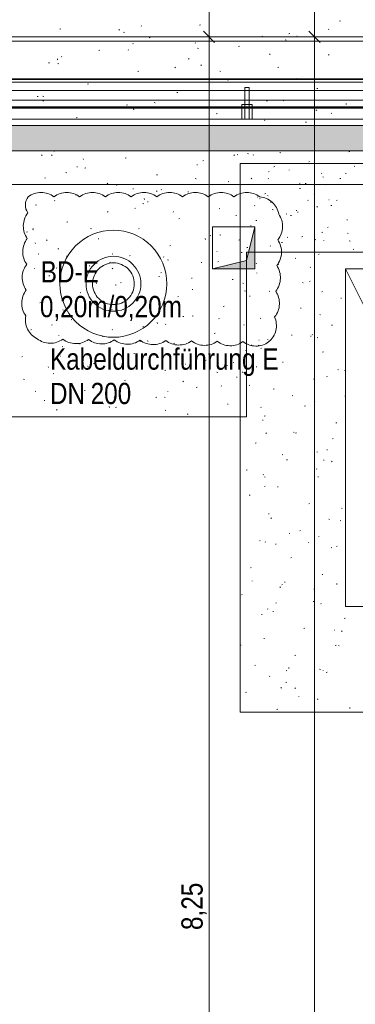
# Model space of a CAD drawing. Extents: x -740 to 300, y 62 to 1112.
# Tile 132 of 187: x -83 to -51, y 683 to 777. Entities that reach past the tile are written whole.
import ezdxf
from ezdxf.lldxf.tags import DXFTag

# ---------------------------------------------------------------- set-up
doc = ezdxf.new("R2010")
doc.units = 0
doc.layers.get('0').update_dxf_attribs({"lineweight": 13})
for name, color, linetype, lineweight, true_color in [('30 -35 Decken- 1 Konstruktion-Träger- Stahlbeton', 7, 'Continuous', 13, 0x33aa00), ('30 -35 Decken- 11 Bodendurchbruch', 7, 'Continuous', 15, 0x599559), ('30 -36 Dächer- 1 Konstruktion', 7, 'Continuous', 35, 0x6666cc), ('30 -36 Dächer- 3 Dachbeläge', 7, 'Continuous', 15, 0x9999ff), ('30 -36 Dächer- 3 Dachbeläge Gründach', 9, 'Continuous', 9, 0x808080), ('30 -36 Dächer- 4 Dachbekleidungen', 7, 'Continuous', 9, 0xccccff), ('40 -43 Lüftungsanlagen - Entrauchung', 7, 'Continuous', 9, 0xd7f2ff), ('60- 61 allgemeine Ausstattung- 4 Terrassen', 9, 'Continuous', 9, 0x808080), ('70 -72 Beschriftung- 1 Beschriftung allgemein', 7, 'Continuous', 9, 0xff6633), ('70 -76 Bemaßung- 2 Allgemein', 9, 'Continuous', 5, 0x808080), ('70 -77 Revision- 2 Wolken', 7, 'Continuous', 18, 0x944cff)]:
    doc.layers.add(name, color=color, linetype=linetype, lineweight=lineweight, true_color=true_color)
doc.layers.add('70 -71 Achsen- 1 Gebäudeachsen', color=7, linetype='STRICHPUNKT2-A06CPVBCL0', lineweight=18)
doc.styles.get("Standard").update_dxf_attribs({"font": 'ARIALN.TTF'})
tags = doc.linetypes.add('grob-A06CPVB9L0', pattern=[14, 3, -8, 3]).pattern_tags.tags
tags[8:9] = [DXFTag(74, 4), DXFTag(75, 0), DXFTag(340, '0'), DXFTag(46, 0.0), DXFTag(50, 0.0), DXFTag(44, 0.0), DXFTag(45, 0.0)]
tags[6:7] = [DXFTag(74, 4), DXFTag(75, 0), DXFTag(340, '0'), DXFTag(46, 0.0), DXFTag(50, 0.0), DXFTag(44, 0.0), DXFTag(45, 0.0)]
tags[4:5] = [DXFTag(74, 4), DXFTag(75, 0), DXFTag(340, '0'), DXFTag(46, 0.0), DXFTag(50, 0.0), DXFTag(44, 0.0), DXFTag(45, 0.0)]
tags = doc.linetypes.add('STRICHPUNKT2-A06CPVBCL0', pattern=[12.7, 6.35, -3.175, 0, -3.175]).pattern_tags.tags
tags[10:11] = [DXFTag(74, 4), DXFTag(75, 0), DXFTag(340, '0'), DXFTag(46, 0.0), DXFTag(50, 0.0), DXFTag(44, 0.0), DXFTag(45, 0.0)]
tags[8:9] = [DXFTag(74, 4), DXFTag(75, 0), DXFTag(340, '0'), DXFTag(46, 0.0), DXFTag(50, 0.0), DXFTag(44, 0.0), DXFTag(45, 0.0)]
tags[6:7] = [DXFTag(74, 4), DXFTag(75, 0), DXFTag(340, '0'), DXFTag(46, 0.0), DXFTag(50, 0.0), DXFTag(44, 0.0), DXFTag(45, 0.0)]
tags[4:5] = [DXFTag(74, 4), DXFTag(75, 0), DXFTag(340, '0'), DXFTag(46, 0.0), DXFTag(50, 0.0), DXFTag(44, 0.0), DXFTag(45, 0.0)]

# ---------------------------------------------------------------- blocks, each defined once
blk = doc.blocks.new('Referenz-A06CPVBEL0')
at = {"layer": '30 -35 Decken- 1 Konstruktion-Träger- Stahlbeton', "color": 0, "linetype": 'grob-A06CPVB9L0', "lineweight": -2, "ltscale": 0.13}
for p, q in [((-146.356, 774.512), (-2.356, 774.512)), ((-146.356, 770.912), (-2.356, 770.912))]:
    blk.add_line(p, q, dxfattribs=at)
at = {"layer": '30 -35 Decken- 11 Bodendurchbruch', "color": 0, "linetype": 'Continuous', "ltscale": 0.15}
for p, q in [((-64.956, 752.912), (-64.956, 756.912)), ((-64.956, 756.912), (-60.956, 756.912)), ((-60.956, 756.912), (-61.756, 753.712)), ((-60.956, 752.912), (-60.956, 756.912)), ((-61.756, 753.712), (-64.956, 752.912)), ((-64.956, 752.912), (-60.956, 752.912))]:
    blk.add_line(p, q, dxfattribs=at)
blk.add_solid([(-64.956, 752.912), (-61.756, 753.712), (-60.956, 752.912), (-60.956, 756.912)], dxfattribs=at)
at = {"layer": '30 -36 Dächer- 1 Konstruktion', "color": 0, "linetype": 'Continuous', "ltscale": 0.35}
blk.add_line((1.644, 770.912), (-682.362, 770.912), dxfattribs=at)
at = {"layer": '30 -36 Dächer- 1 Konstruktion', "color": 0, "lineweight": 25}
for p, q in [((-682.362, 770.912), (1.644, 770.912)), ((1.644, 770.912), (-682.362, 770.912)), ((1.644, 770.912), (-682.362, 770.912))]:
    blk.add_line(p, q, dxfattribs=at)
at = {"layer": '30 -36 Dächer- 1 Konstruktion', "color": 0, "lineweight": 5}
for p, q in [((-682.362, 770.912), (1.644, 770.912)), ((1.644, 770.912), (-682.362, 770.912)), ((1.644, 770.912), (-682.362, 770.912))]:
    blk.add_line(p, q, dxfattribs=at)
at = {"layer": '30 -36 Dächer- 1 Konstruktion', "color": 0, "lineweight": -2}
for p, q in [((-682.362, 770.912), (1.644, 770.912)), ((1.644, 770.912), (-682.362, 770.912)), ((1.644, 770.912), (-682.362, 770.912))]:
    blk.add_line(p, q, dxfattribs=at)
at = {"layer": '30 -36 Dächer- 1 Konstruktion', "color": 0}
blk.add_line((1.644, 770.912), (-682.362, 770.912), dxfattribs=at)
at = {"layer": '30 -36 Dächer- 3 Dachbeläge', "color": 0, "linetype": 'Continuous', "ltscale": 0.15}
for p, q in [((-6.756, 766.512), (-682.362, 766.512)), ((-682.362, 764.112), (-6.756, 764.112))]:
    blk.add_line(p, q, dxfattribs=at)
at = {"layer": '30 -36 Dächer- 3 Dachbeläge', "color": 0, "lineweight": 9}
for p, q in [((-682.362, 764.112), (-6.756, 764.112)), ((-81.108, 763.716), (-81.165, 763.663)), ((-80.172, 763.726), (-80.236, 763.68)), ((-80.021, 764.073), (-79.945, 764.092)), ((-77.208, 763.292), (-77.215, 763.362)), ((-73.236, 763.423), (-73.16, 763.442)), ((-62.891, 763.736), (-62.948, 763.682)), ((-62.631, 763.727), (-62.555, 763.746)), ((-61.635, 763.859), (-61.562, 763.829)), ((-61.093, 763.684), (-61.1, 763.754)), ((-58.575, 763.943), (-58.5, 763.92)), ((-52.026, 764.03), (-51.95, 764.049)), ((-77.828, 762.601), (-77.753, 762.578)), ((-77.056, 762.471), (-76.98, 762.49)), ((-66.451, 762.774), (-66.375, 762.793)), ((-65.826, 763.191), (-65.891, 763.146)), ((-59.142, 762.603), (-59.065, 762.622)), ((-59.142, 762.603), (-59.065, 762.622)), ((-55.846, 763.078), (-55.77, 763.097)), ((-51.481, 762.656), (-51.545, 762.611)), ((-80.876, 761.518), (-80.8, 761.538)), ((-78.862, 762.058), (-78.789, 762.029)), ((-70.271, 761.822), (-70.195, 761.841)), ((-66.598, 761.484), (-66.525, 761.454)), ((-61.252, 761.509), (-61.31, 761.455)), ((-61.252, 761.509), (-61.31, 761.455)), ((-59.666, 761.444), (-59.693, 761.474)), ((-59.666, 762.125), (-59.59, 762.144)), ((-57.71, 762.324), (-57.697, 762.291)), ((-54.601, 761.964), (-54.628, 761.993)), ((-54.504, 761.631), (-54.431, 761.601)), ((-54.504, 761.631), (-54.431, 761.601)), ((-52.882, 761.476), (-52.805, 761.495)), ((-52.357, 761.954), (-52.281, 761.973)), ((-52.357, 761.954), (-52.281, 761.973)), ((-74.879, 761.041), (-74.936, 760.987)), ((-74.091, 760.869), (-74.015, 760.888)), ((-72.505, 760.502), (-72.47, 760.499)), ((-64.731, 760.925), (-64.758, 760.954)), ((-63.487, 761.173), (-63.41, 761.192)), ((-56.662, 761.06), (-56.719, 761.007)), ((-56.702, 760.524), (-56.625, 760.543)), ((-56.177, 761.001), (-56.101, 761.02)), ((-56.177, 761.001), (-56.101, 761.02)), ((-54.334, 760.909), (-54.261, 760.88)), ((-77.912, 759.917), (-77.835, 759.936)), ((-74.861, 759.886), (-74.888, 759.915)), ((-71.425, 759.507), (-71.432, 759.577)), ((-70.298, 760.299), (-70.223, 760.276)), ((-69.796, 760.405), (-69.823, 760.435)), ((-67.307, 760.22), (-67.23, 760.239)), ((-60.694, 759.723), (-60.659, 759.72)), ((-60.522, 759.571), (-60.445, 759.59)), ((-59.997, 760.049), (-59.921, 760.068)), ((-59.997, 760.049), (-59.921, 760.068)), ((-59.766, 759.88), (-59.691, 759.857)), ((-59.766, 759.88), (-59.691, 759.857)), ((-55.31, 759.899), (-55.317, 759.97)), ((-81.732, 758.964), (-81.655, 758.983)), ((-79.926, 759.366), (-79.952, 759.396)), ((-72.276, 758.675), (-72.341, 758.629)), ((-71.561, 759.109), (-71.488, 759.079)), ((-71.127, 759.268), (-71.05, 759.287)), ((-64.342, 758.619), (-64.265, 758.638)), ((-60.955, 758.893), (-60.981, 758.922)), ((-60.955, 758.893), (-60.981, 758.922)), ((-59.467, 759.256), (-59.394, 759.226)), ((-59.467, 759.256), (-59.394, 759.226)), ((-55.89, 759.413), (-55.916, 759.442)), ((-55.89, 759.413), (-55.916, 759.442)), ((-55.023, 758.833), (-55.08, 758.78)), ((-55.023, 758.833), (-55.08, 758.78)), ((-53.937, 759.471), (-53.901, 759.468)), ((-53.937, 759.471), (-53.901, 759.468)), ((-53.737, 758.922), (-53.66, 758.941)), ((-53.212, 759.4), (-53.136, 759.419)), ((-53.212, 759.4), (-53.136, 759.419)), ((-74.947, 758.315), (-74.87, 758.334)), ((-68.649, 758.366), (-68.707, 758.312)), ((-62.768, 757.996), (-62.693, 757.973)), ((-59.297, 758.534), (-59.224, 758.505)), ((-57.931, 758.14), (-57.995, 758.095)), ((-57.557, 757.969), (-57.481, 757.989)), ((-57.032, 758.447), (-56.956, 758.466)), ((-57.032, 758.447), (-56.956, 758.466)), ((-56.882, 758.259), (-56.89, 758.329)), ((-56.882, 758.259), (-56.89, 758.329)), ((-81.98, 756.77), (-81.966, 756.737)), ((-78.767, 757.363), (-78.69, 757.382)), ((-68.162, 757.666), (-68.085, 757.685)), ((-61.377, 757.017), (-61.301, 757.036)), ((-60.852, 757.495), (-60.776, 757.514)), ((-60.852, 757.495), (-60.776, 757.514)), ((-54.068, 756.845), (-53.991, 756.865)), ((-54.068, 756.845), (-53.991, 756.865)), ((-52.236, 757.578), (-52.161, 757.555)), ((-52.236, 757.578), (-52.161, 757.555)), ((-82.587, 756.41), (-82.51, 756.429)), ((-82.022, 756.654), (-81.946, 756.631)), ((-76.524, 756.734), (-76.451, 756.704)), ((-71.982, 756.714), (-71.906, 756.733)), ((-65.197, 756.065), (-65.121, 756.084)), ((-64.26, 756.159), (-64.187, 756.13)), ((-57.888, 755.893), (-57.811, 755.912)), ((-57.888, 755.893), (-57.811, 755.912)), ((-56.417, 755.993), (-56.482, 755.948)), ((-56.417, 755.993), (-56.482, 755.948)), ((-54.592, 756.368), (-54.516, 756.387)), ((-52.166, 756.306), (-52.093, 756.277)), ((-52.166, 756.306), (-52.093, 756.277)), ((-81.757, 755.33), (-81.764, 755.4)), ((-80.637, 755.671), (-80.695, 755.617)), ((-75.802, 755.761), (-75.726, 755.78)), ((-69.017, 755.112), (-68.941, 755.131)), ((-65.642, 755.722), (-65.649, 755.793)), ((-62.42, 755.69), (-62.478, 755.637)), ((-61.708, 754.941), (-61.631, 754.96)), ((-61.708, 754.941), (-61.631, 754.96)), ((-59.463, 755.073), (-59.489, 755.103)), ((-58.412, 755.415), (-58.336, 755.434)), ((-55.238, 755.694), (-55.163, 755.671)), ((-54.398, 755.593), (-54.424, 755.622)), ((-51.997, 755.584), (-51.924, 755.555)), ((-81.487, 754.359), (-81.414, 754.329)), ((-79.622, 754.809), (-79.546, 754.828)), ((-78.726, 754.158), (-78.791, 754.113)), ((-74.492, 754.352), (-74.416, 754.329)), ((-72.837, 754.16), (-72.761, 754.179)), ((-69.592, 754.034), (-69.619, 754.064)), ((-64.528, 754.554), (-64.554, 754.583)), ((-62.232, 754.463), (-62.156, 754.482)), ((-16.156, 754.512), (-61.756, 754.512)), ((-61.756, 754.512), (-61.756, 738.912)), ((-54.923, 754.291), (-54.846, 754.311)), ((-54.923, 754.291), (-54.846, 754.311)), ((-51.627, 754.766), (-51.551, 754.785)), ((-76.657, 753.207), (-76.581, 753.226)), ((-74.657, 753.515), (-74.684, 753.544)), ((-69.223, 753.784), (-69.15, 753.755)), ((-66.052, 753.511), (-65.976, 753.53)), ((-64.381, 753.624), (-64.445, 753.578)), ((-60.781, 753.463), (-60.839, 753.409)), ((-60.781, 753.463), (-60.839, 753.409)), ((-58.743, 753.339), (-58.666, 753.358)), ((-58.743, 753.339), (-58.666, 753.358)), ((-57.129, 753.931), (-57.056, 753.902)), ((-57.129, 753.931), (-57.056, 753.902)), ((-55.686, 753.042), (-55.712, 753.071)), ((-55.686, 753.042), (-55.712, 753.071)), ((-81.849, 752.969), (-81.813, 752.967)), ((-80.477, 752.255), (-80.401, 752.274)), ((-79.722, 752.995), (-79.749, 753.025)), ((-74.408, 752.996), (-74.466, 752.942)), ((-70.038, 752.19), (-70.002, 752.188)), ((-69.872, 752.558), (-69.796, 752.577)), ((-60.751, 752.522), (-60.777, 752.551)), ((-60.751, 752.522), (-60.777, 752.551)), ((-75.973, 751.545), (-75.981, 751.616)), ((-74.186, 751.409), (-74.113, 751.38)), ((-73.692, 751.606), (-73.616, 751.625)), ((-66.962, 752.05), (-66.886, 752.027)), ((-63.088, 751.909), (-63.011, 751.928)), ((-62.092, 751.556), (-62.019, 751.527)), ((-62.092, 751.556), (-62.019, 751.527)), ((-56.429, 751.631), (-56.354, 751.608)), ((-56.429, 751.631), (-56.354, 751.608)), ((-55.778, 751.737), (-55.702, 751.756)), ((-55.778, 751.737), (-55.702, 751.756)), ((-77.512, 750.653), (-77.436, 750.672)), ((-68.179, 750.32), (-68.237, 750.267)), ((-66.908, 750.956), (-66.831, 750.976)), ((-61.923, 750.834), (-61.85, 750.805)), ((-61.431, 750.297), (-61.439, 750.368)), ((-61.431, 750.297), (-61.439, 750.368)), ((-59.598, 750.785), (-59.522, 750.804)), ((-59.598, 750.785), (-59.522, 750.804)), ((-54.552, 750.788), (-54.61, 750.734)), ((-54.552, 750.788), (-54.61, 750.734)), ((-81.333, 749.701), (-81.256, 749.72)), ((-70.728, 750.004), (-70.651, 750.023)), ((-63.943, 749.355), (-63.866, 749.374)), ((-52.813, 750.136), (-52.737, 750.155)), ((-52.813, 750.136), (-52.737, 750.155)), ((-79.149, 749.034), (-79.076, 749.005)), ((-78.685, 748.405), (-78.61, 748.382)), ((-74.548, 749.052), (-74.471, 749.071)), ((-70.831, 749.107), (-70.895, 749.062)), ((-67.763, 748.402), (-67.686, 748.421)), ((-66.886, 748.459), (-66.813, 748.43)), ((-56.633, 749.183), (-56.557, 749.202)), ((-56.633, 749.183), (-56.557, 749.202)), ((-54.791, 748.607), (-54.718, 748.577)), ((-54.791, 748.607), (-54.718, 748.577)), ((-80.167, 747.626), (-80.224, 747.572)), ((-78.368, 748.099), (-78.291, 748.118)), ((-71.583, 747.45), (-71.506, 747.469)), ((-70.19, 747.761), (-70.198, 747.831)), ((-69.389, 747.663), (-69.415, 747.693)), ((-64.324, 748.183), (-64.35, 748.212)), ((-61.95, 747.645), (-62.007, 747.591)), ((-60.453, 748.231), (-60.377, 748.25)), ((-60.453, 748.231), (-60.377, 748.25)), ((-53.669, 747.582), (-53.592, 747.601)), ((-53.669, 747.582), (-53.592, 747.601)), ((-82.188, 747.147), (-82.111, 747.166)), ((-79.519, 746.624), (-79.545, 746.654)), ((-75.403, 746.498), (-75.327, 746.517)), ((-74.454, 747.144), (-74.48, 747.173)), ((-64.798, 746.801), (-64.722, 746.82)), ((-57.489, 746.629), (-57.412, 746.648)), ((-57.489, 746.629), (-57.412, 746.648)), ((-55.648, 746.513), (-55.655, 746.583)), ((-55.648, 746.513), (-55.655, 746.583)), ((-55.482, 746.671), (-55.508, 746.7)), ((-55.482, 746.671), (-55.508, 746.7)), ((-77.555, 745.819), (-77.542, 745.787)), ((-71.849, 746.084), (-71.776, 746.055)), ((-71.155, 746.103), (-71.08, 746.08)), ((-68.618, 745.848), (-68.542, 745.867)), ((-61.309, 745.677), (-61.232, 745.696)), ((-61.309, 745.677), (-61.232, 745.696)), ((-60.623, 745.684), (-60.547, 745.661)), ((-60.623, 745.684), (-60.547, 745.661)), ((-60.547, 746.151), (-60.573, 746.18)), ((-60.547, 746.151), (-60.573, 746.18)), ((-59.754, 746.231), (-59.681, 746.202)), ((-59.754, 746.231), (-59.681, 746.202)), ((-54.972, 746.426), (-55.037, 746.381)), ((-54.972, 746.426), (-55.037, 746.381)), ((-79.381, 744.658), (-79.346, 744.655)), ((-79.223, 745.545), (-79.147, 745.564)), ((-73.938, 744.95), (-73.995, 744.897)), ((-72.438, 744.896), (-72.362, 744.915)), ((-61.833, 745.199), (-61.757, 745.218)), ((-60.311, 745.418), (-60.369, 745.364)), ((-60.311, 745.418), (-60.369, 745.364)), ((-54.524, 745.028), (-54.447, 745.047)), ((-54.524, 745.028), (-54.447, 745.047)), ((-83.043, 744.593), (-82.967, 744.612)), ((-77.281, 744.591), (-77.345, 744.546)), ((-76.812, 743.709), (-76.739, 743.68)), ((-76.258, 743.943), (-76.182, 743.963)), ((-67.57, 743.878), (-67.535, 743.876)), ((-65.653, 744.247), (-65.577, 744.266)), ((-64.407, 743.976), (-64.414, 744.046)), ((-63.625, 743.801), (-63.55, 743.778)), ((-62.935, 744.056), (-63, 744.011)), ((-58.344, 744.075), (-58.267, 744.094)), ((-58.344, 744.075), (-58.267, 744.094)), ((-80.522, 743.584), (-80.53, 743.654)), ((-80.078, 742.991), (-80.002, 743.01)), ((-69.473, 743.294), (-69.397, 743.313)), ((-64.548, 743.135), (-64.475, 743.105)), ((-62.164, 743.123), (-62.088, 743.142)), ((-62.164, 743.123), (-62.088, 743.142)), ((-60.813, 743.626), (-60.777, 743.624)), ((-60.813, 743.626), (-60.777, 743.624)), ((-53.093, 743.382), (-53.017, 743.359)), ((-53.093, 743.382), (-53.017, 743.359)), ((-52.454, 743.282), (-52.381, 743.252)), ((-52.454, 743.282), (-52.381, 743.252)), ((-82.878, 742.459), (-82.803, 742.436)), ((-73.293, 742.342), (-73.217, 742.361)), ((-67.708, 742.275), (-67.766, 742.221)), ((-64.12, 741.812), (-64.146, 741.841)), ((-62.688, 742.645), (-62.612, 742.664)), ((-61.422, 741.909), (-61.487, 741.864)), ((-61.422, 741.909), (-61.487, 741.864)), ((-55.379, 742.474), (-55.303, 742.493)), ((-55.379, 742.474), (-55.303, 742.493)), ((-54.082, 742.742), (-54.139, 742.689)), ((-54.082, 742.742), (-54.139, 742.689)), ((-81.775, 741.334), (-81.702, 741.305)), ((-77.113, 741.389), (-77.037, 741.408)), ((-69.185, 741.292), (-69.211, 741.322)), ((-66.509, 741.693), (-66.432, 741.712)), ((-59.199, 741.521), (-59.123, 741.54)), ((-59.199, 741.521), (-59.123, 741.54)), ((-57.417, 740.907), (-57.344, 740.877)), ((-57.417, 740.907), (-57.344, 740.877)), ((-80.934, 740.437), (-80.857, 740.456)), ((-79.315, 740.253), (-79.341, 740.283)), ((-75.348, 740.156), (-75.273, 740.133)), ((-74.25, 740.773), (-74.276, 740.802)), ((-70.329, 740.74), (-70.252, 740.759)), ((-69.511, 740.76), (-69.438, 740.73)), ((-63.544, 740.091), (-63.467, 740.11)), ((-55.278, 740.3), (-55.305, 740.329)), ((-55.278, 740.3), (-55.305, 740.329)), ((-52.414, 740.872), (-52.356, 740.887)), ((-52.414, 740.872), (-52.356, 740.887)), ((-79.696, 739.58), (-79.754, 739.526)), ((-74.739, 739.799), (-74.746, 739.869)), ((-74.149, 739.788), (-74.072, 739.807)), ((-69.385, 739.54), (-69.45, 739.495)), ((-67.364, 739.139), (-67.287, 739.158)), ((-60.343, 739.78), (-60.37, 739.809)), ((-60.343, 739.78), (-60.37, 739.809)), ((-56.234, 739.92), (-56.158, 739.939)), ((-56.234, 739.92), (-56.158, 739.939)), ((-61.756, 738.912), (-86.956, 738.912)), ((-62.356, 738.522), (-62.307, 738.502)), ((-62.356, 738.522), (-62.307, 738.502)), ((-60.197, 738.551), (-60.204, 738.621)), ((-60.197, 738.551), (-60.204, 738.621)), ((-60.054, 738.967), (-59.978, 738.986)), ((-60.054, 738.967), (-59.978, 738.986)), ((-53.27, 738.318), (-53.193, 738.337)), ((-53.27, 738.318), (-53.193, 738.337)), ((-59.84, 737.372), (-59.898, 737.319)), ((-59.84, 737.372), (-59.898, 737.319)), ((-57.286, 737.436), (-57.211, 737.413)), ((-57.286, 737.436), (-57.211, 737.413)), ((-57.09, 737.366), (-57.013, 737.385)), ((-57.09, 737.366), (-57.013, 737.385)), ((-60.91, 736.413), (-60.833, 736.432)), ((-60.91, 736.413), (-60.833, 736.432)), ((-53.527, 736.858), (-53.591, 736.813)), ((-53.527, 736.858), (-53.591, 736.813)), ((-58.345, 735.315), (-58.31, 735.312)), ((-58.345, 735.315), (-58.31, 735.312)), ((-55.079, 735.582), (-55.006, 735.553)), ((-55.079, 735.582), (-55.006, 735.553)), ((-54.125, 735.764), (-54.048, 735.783)), ((-54.125, 735.764), (-54.048, 735.783)), ((-57.945, 734.812), (-57.868, 734.831)), ((-57.945, 734.812), (-57.868, 734.831)), ((-54.413, 734.766), (-54.421, 734.837)), ((-54.413, 734.766), (-54.421, 734.837)), ((-53.611, 734.697), (-53.669, 734.643)), ((-53.611, 734.697), (-53.669, 734.643)), ((-61.765, 733.859), (-61.689, 733.878)), ((-61.765, 733.859), (-61.689, 733.878)), ((-60.139, 733.409), (-60.166, 733.438)), ((-60.139, 733.409), (-60.166, 733.438)), ((-55.075, 733.928), (-55.101, 733.958)), ((-55.075, 733.928), (-55.101, 733.958)), ((-60.042, 733.207), (-59.969, 733.178)), ((-60.042, 733.207), (-59.969, 733.178)), ((-54.98, 733.21), (-54.904, 733.229)), ((-54.98, 733.21), (-54.904, 733.229)), ((-59.977, 732.342), (-60.041, 732.297)), ((-59.977, 732.342), (-60.041, 732.297)), ((-58.8, 732.257), (-58.724, 732.277)), ((-58.8, 732.257), (-58.724, 732.277)), ((-61.479, 731.489), (-61.404, 731.466)), ((-61.479, 731.489), (-61.404, 731.466)), ((-55.835, 730.656), (-55.759, 730.675)), ((-55.835, 730.656), (-55.759, 730.675)), ((-59.655, 729.703), (-59.579, 729.722)), ((-59.655, 729.703), (-59.579, 729.722)), ((-52.741, 730.257), (-52.668, 730.228)), ((-52.741, 730.257), (-52.668, 730.228)), ((-59.37, 729.327), (-59.427, 729.273)), ((-59.37, 729.327), (-59.427, 729.273)), ((-53.949, 729.187), (-53.874, 729.164)), ((-53.949, 729.187), (-53.874, 729.164)), ((-52.871, 729.054), (-52.794, 729.073)), ((-52.871, 729.054), (-52.794, 729.073)), ((-57.704, 727.882), (-57.631, 727.853)), ((-57.704, 727.882), (-57.631, 727.853)), ((-56.691, 728.102), (-56.614, 728.121)), ((-56.691, 728.102), (-56.614, 728.121)), ((-60.511, 727.149), (-60.434, 727.168)), ((-60.511, 727.149), (-60.434, 727.168)), ((-59.936, 727.038), (-59.962, 727.067)), ((-59.936, 727.038), (-59.962, 727.067)), ((-55.878, 727.003), (-55.842, 727.001)), ((-55.878, 727.003), (-55.842, 727.001)), ((-54.871, 727.557), (-54.897, 727.587)), ((-54.871, 727.557), (-54.897, 727.587)), ((-58.962, 726.805), (-58.969, 726.875)), ((-58.962, 726.805), (-58.969, 726.875)), ((-53.726, 726.5), (-53.649, 726.519)), ((-53.726, 726.5), (-53.649, 726.519)), ((-53.141, 726.652), (-53.198, 726.598)), ((-53.141, 726.652), (-53.198, 726.598)), ((-57.546, 725.548), (-57.469, 725.567)), ((-57.546, 725.548), (-57.469, 725.567)), ((-61.366, 724.595), (-61.29, 724.614)), ((-61.366, 724.595), (-61.29, 724.614)), ((-61.209, 723.373), (-61.196, 723.34)), ((-61.209, 723.373), (-61.196, 723.34)), ((-58.142, 723.24), (-58.067, 723.217)), ((-58.142, 723.24), (-58.067, 723.217)), ((-54.581, 723.946), (-54.505, 723.965)), ((-54.581, 723.946), (-54.505, 723.965)), ((-58.531, 722.775), (-58.596, 722.729)), ((-58.531, 722.775), (-58.596, 722.729)), ((-58.401, 722.994), (-58.325, 723.013)), ((-58.401, 722.994), (-58.325, 723.013)), ((-55.367, 722.558), (-55.294, 722.528)), ((-55.367, 722.558), (-55.294, 722.528)), ((-53.179, 723.02), (-53.186, 723.09)), ((-53.179, 723.02), (-53.186, 723.09)), ((-62.221, 722.041), (-62.145, 722.06)), ((-62.221, 722.041), (-62.145, 722.06)), ((-55.436, 721.392), (-55.36, 721.411)), ((-55.436, 721.392), (-55.36, 721.411)), ((-59.732, 720.667), (-59.758, 720.696)), ((-59.732, 720.667), (-59.758, 720.696)), ((-59.256, 720.44), (-59.18, 720.459)), ((-59.256, 720.44), (-59.18, 720.459)), ((-58.899, 721.281), (-58.957, 721.228)), ((-58.899, 721.281), (-58.957, 721.228)), ((-54.667, 721.186), (-54.693, 721.216)), ((-54.667, 721.186), (-54.693, 721.216)), ((-60.33, 720.183), (-60.257, 720.153)), ((-60.33, 720.183), (-60.257, 720.153)), ((-52.472, 719.791), (-52.395, 719.81)), ((-52.472, 719.791), (-52.395, 719.81)), ((-56.292, 718.838), (-56.215, 718.857)), ((-56.292, 718.838), (-56.215, 718.857)), ((-53.41, 718.691), (-53.375, 718.689)), ((-53.41, 718.691), (-53.375, 718.689)), ((-52.67, 718.606), (-52.728, 718.552)), ((-52.67, 718.606), (-52.728, 718.552)), ((-60.112, 717.886), (-60.035, 717.905)), ((-60.112, 717.886), (-60.035, 717.905)), ((-62.336, 717.293), (-62.26, 717.27)), ((-62.336, 717.293), (-62.26, 717.27)), ((-53.327, 717.237), (-53.25, 717.256)), ((-53.327, 717.237), (-53.25, 717.256)), ((-53.029, 717.233), (-52.956, 717.204)), ((-53.029, 717.233), (-52.956, 717.204)), ((-57.147, 716.284), (-57.07, 716.303)), ((-57.147, 716.284), (-57.07, 716.303)), ((-60.967, 715.332), (-60.89, 715.351)), ((-60.967, 715.332), (-60.89, 715.351)), ((-57.992, 714.858), (-57.919, 714.829)), ((-57.992, 714.858), (-57.919, 714.829)), ((-57.727, 715.058), (-57.735, 715.129)), ((-57.727, 715.058), (-57.735, 715.129)), ((-54.806, 714.991), (-54.73, 714.968)), ((-54.806, 714.991), (-54.73, 714.968)), ((-54.463, 714.815), (-54.489, 714.845)), ((-54.463, 714.815), (-54.489, 714.845)), ((-59.528, 714.296), (-59.554, 714.325)), ((-59.528, 714.296), (-59.554, 714.325)), ((-54.182, 714.682), (-54.106, 714.702)), ((-54.182, 714.682), (-54.106, 714.702)), ((-58.429, 713.236), (-58.486, 713.182)), ((-58.429, 713.236), (-58.486, 713.182)), ((-58.002, 713.73), (-57.926, 713.749)), ((-58.002, 713.73), (-57.926, 713.749)), ((-57.086, 713.207), (-57.15, 713.162)), ((-57.086, 713.207), (-57.15, 713.162)), ((-61.822, 712.778), (-61.746, 712.797)), ((-61.822, 712.778), (-61.746, 712.797)), ((-56.785, 712.422), (-56.771, 712.389)), ((-56.785, 712.422), (-56.771, 712.389)), ((-55.037, 712.128), (-54.961, 712.147)), ((-55.037, 712.128), (-54.961, 712.147)), ((-58.857, 711.176), (-58.781, 711.195)), ((-58.857, 711.176), (-58.781, 711.195)), ((-51.944, 711.274), (-51.951, 711.344)), ((-51.944, 711.274), (-51.951, 711.344))]:
    blk.add_line(p, q, dxfattribs=at)
at = {"layer": '30 -36 Dächer- 3 Dachbeläge', "color": 0, "linetype": 'Continuous', "lineweight": 9, "ltscale": 0.13}
for p, q in [((-62.356, 762.912), (-62.356, 710.912)), ((-10.356, 762.912), (-62.356, 762.912)), ((-62.356, 762.912), (-62.356, 710.912)), ((-10.356, 762.912), (-62.356, 762.912)), ((-52.356, 720.912), (-52.356, 752.912)), ((-52.356, 752.912), (-20.356, 752.912)), ((-52.356, 720.912), (-52.356, 752.912)), ((-52.356, 752.912), (-20.356, 752.912)), ((-20.356, 720.912), (-52.356, 720.912)), ((-20.356, 720.912), (-52.356, 720.912)), ((-62.356, 710.912), (-10.356, 710.912)), ((-62.356, 710.912), (-10.356, 710.912))]:
    blk.add_line(p, q, dxfattribs=at)
at = {"layer": '30 -36 Dächer- 3 Dachbeläge', "color": 0, "lineweight": 0}
for points in [[(-6.756, 764.112), (-682.362, 765.461), (-682.362, 766.512)], [(-6.756, 764.112), (-682.362, 766.512), (-6.756, 766.512)], [(-682.362, 765.461), (-6.756, 764.112), (-682.362, 764.112)]]:
    blk.add_solid(points, dxfattribs=at)
at = {"layer": '30 -36 Dächer- 3 Dachbeläge Gründach', "color": 0, "linetype": 'Continuous', "ltscale": 0.13}
blk.add_line((-16.156, 760.912), (-682.362, 760.912), dxfattribs=at)
at = {"layer": '30 -36 Dächer- 4 Dachbekleidungen', "color": 0, "linetype": 'Continuous', "ltscale": 0.13}
for p, q in [((-682.362, 770.612), (-6.756, 770.612)), ((-61.49, 770.112), (-61.89, 770.112)), ((-61.89, 770.112), (-61.89, 768.512)), ((-61.49, 768.512), (-61.49, 770.112)), ((-6.756, 769.812), (-682.362, 769.812)), ((-682.362, 768.912), (-6.756, 768.912)), ((-61.89, 768.512), (-62.19, 768.512)), ((-62.19, 768.512), (-62.19, 767.112)), ((-61.89, 767.112), (-61.89, 768.512)), ((-61.89, 768.512), (-61.49, 768.512)), ((-61.49, 768.512), (-61.49, 767.112)), ((-61.49, 768.512), (-61.19, 768.512)), ((-61.19, 768.512), (-61.19, 767.112)), ((-6.756, 767.112), (-682.362, 767.112)), ((-62.19, 767.112), (-61.89, 767.112)), ((-61.49, 767.112), (-61.89, 767.112)), ((-61.19, 767.112), (-61.49, 767.112))]:
    blk.add_line(p, q, dxfattribs=at)
at = {"layer": '40 -43 Lüftungsanlagen - Entrauchung', "color": 0}
for p, q in [((-52.356, 752.912), (-20.356, 752.912)), ((-52.356, 720.912), (-52.356, 752.912)), ((-52.356, 752.912), (-36.356, 720.912)), ((-52.356, 752.912), (-20.356, 752.912)), ((-52.356, 720.912), (-52.356, 752.912)), ((-52.356, 752.912), (-36.356, 720.912)), ((-20.356, 720.912), (-52.356, 720.912)), ((-20.356, 720.912), (-52.356, 720.912))]:
    blk.add_line(p, q, dxfattribs=at)
at = {"layer": '60- 61 allgemeine Ausstattung- 4 Terrassen', "color": 0}
for p, q in [((-52.939, 776.391), (-52.843, 776.414)), ((-79.451, 775.632), (-79.355, 775.656)), ((-73.782, 775.603), (-73.854, 775.536)), ((-71.738, 775.94), (-71.694, 775.937)), ((-66.195, 776.011), (-66.099, 776.035)), ((-53.922, 775.601), (-53.955, 775.638)), ((-73.41, 775.356), (-73.319, 775.319)), ((-70.97, 774.821), (-70.874, 774.845)), ((-60.253, 774.952), (-60.286, 774.989)), ((-58.081, 774.638), (-57.99, 774.601)), ((-57.714, 775.2), (-57.618, 775.224)), ((-56.974, 774.965), (-56.93, 774.963)), ((-75.745, 773.63), (-75.649, 773.654)), ((-72.915, 773.653), (-72.948, 773.69)), ((-72.508, 774.286), (-72.492, 774.245)), ((-66.584, 774.303), (-66.617, 774.339)), ((-66.393, 773.833), (-66.299, 773.804)), ((-62.489, 774.009), (-62.393, 774.033)), ((-79.661, 772.732), (-79.67, 772.82)), ((-79.246, 773.004), (-79.279, 773.04)), ((-67.264, 772.819), (-67.168, 772.843)), ((-59.517, 773.222), (-59.526, 773.311)), ((-54.008, 773.198), (-53.912, 773.222)), ((-80.52, 772.44), (-80.425, 772.464)), ((-79.614, 772.388), (-79.523, 772.351)), ((-68.464, 772.033), (-68.544, 771.977)), ((-65.995, 772.259), (-66.067, 772.192)), ((-58.783, 772.007), (-58.687, 772.031)), ((-72.039, 771.628), (-71.943, 771.652)), ((-64.285, 771.669), (-64.193, 771.632)), ((-63.558, 770.817), (-63.462, 770.841)), ((-56.98, 770.955), (-56.886, 770.927)), ((-76.814, 770.438), (-76.719, 770.462)), ((-55.077, 770.005), (-54.981, 770.029)), ((-81.589, 769.247), (-81.494, 769.271)), ((-81.047, 769.277), (-80.953, 769.248)), ((-68.333, 769.626), (-68.237, 769.65)), ((-58.209, 768.915), (-58.281, 768.848)), ((-80.98, 768.891), (-81.052, 768.824)), ((-73.108, 768.436), (-73.013, 768.46)), ((-72.432, 768.001), (-72.441, 768.089)), ((-70.488, 768.7), (-70.397, 768.664)), ((-59.852, 768.815), (-59.756, 768.839)), ((-55.159, 767.982), (-55.067, 767.945)), ((-52.288, 768.492), (-52.297, 768.58)), ((-77.883, 767.245), (-77.788, 767.269)), ((-64.627, 767.624), (-64.531, 767.648)), ((-53.667, 767.638), (-53.7, 767.674)), ((-59.998, 766.988), (-60.031, 767.025)), ((-56.146, 766.813), (-56.05, 766.837))]:
    blk.add_line(p, q, dxfattribs=at)
at = {"layer": '60- 61 allgemeine Ausstattung- 4 Terrassen', "color": 0, "linetype": 'grob-A06CPVB9L0', "lineweight": 50, "ltscale": 0.5}
blk.add_line((-10.296, 768.212), (-682.362, 768.212), dxfattribs=at)
at = {"layer": '70 -71 Achsen- 1 Gebäudeachsen', "color": 0, "linetype": 'STRICHPUNKT2-A06CPVBCL0', "ltscale": 0.18}
blk.add_line((-682.362, 774.912), (76.349, 774.912), dxfattribs=at)
at = {"layer": '70 -72 Beschriftung- 1 Beschriftung allgemein', "color": 0, "linetype": 'grob-A06CPVB9L0', "ltscale": 0.13}
for p, q in [((-77.173, 755.728), (-76.746, 755.983)), ((-76.746, 755.983), (-76.297, 756.196)), ((-76.297, 756.196), (-75.828, 756.364)), ((-75.828, 756.364), (-75.345, 756.485)), ((-75.345, 756.485), (-74.853, 756.558)), ((-74.853, 756.558), (-74.356, 756.582)), ((-74.356, 756.582), (-73.859, 756.558)), ((-73.859, 756.558), (-73.367, 756.485)), ((-73.367, 756.485), (-72.885, 756.364)), ((-72.885, 756.364), (-72.416, 756.196)), ((-72.416, 756.196), (-71.966, 755.983)), ((-71.966, 755.983), (-71.54, 755.728)), ((-78.275, 754.728), (-77.941, 755.097)), ((-77.941, 755.097), (-77.573, 755.431)), ((-77.573, 755.431), (-77.173, 755.728)), ((-71.54, 755.728), (-71.14, 755.431)), ((-71.14, 755.431), (-70.771, 755.097)), ((-70.771, 755.097), (-70.437, 754.728)), ((-78.828, 753.902), (-78.572, 754.329)), ((-78.572, 754.329), (-78.275, 754.728)), ((-70.437, 754.728), (-70.141, 754.329)), ((-70.141, 754.329), (-69.885, 753.902)), ((-79.208, 752.984), (-79.04, 753.452)), ((-79.04, 753.452), (-78.828, 753.902)), ((-69.885, 753.902), (-69.672, 753.452)), ((-69.672, 753.452), (-69.505, 752.984)), ((-79.402, 752.009), (-79.329, 752.501)), ((-79.329, 752.501), (-79.208, 752.984)), ((-69.505, 752.984), (-69.384, 752.501)), ((-69.384, 752.501), (-69.311, 752.009)), ((-79.426, 751.512), (-79.402, 752.009)), ((-79.402, 751.015), (-79.426, 751.512)), ((-69.311, 752.009), (-69.286, 751.512)), ((-69.286, 751.512), (-69.311, 751.015)), ((-79.329, 750.523), (-79.402, 751.015)), ((-79.208, 750.04), (-79.329, 750.523)), ((-69.384, 750.523), (-69.505, 750.04)), ((-69.311, 751.015), (-69.384, 750.523)), ((-79.04, 749.572), (-79.208, 750.04)), ((-78.828, 749.122), (-79.04, 749.572)), ((-69.672, 749.572), (-69.885, 749.122)), ((-69.505, 750.04), (-69.672, 749.572)), ((-78.572, 748.695), (-78.828, 749.122)), ((-78.275, 748.296), (-78.572, 748.695)), ((-70.141, 748.695), (-70.437, 748.296)), ((-69.885, 749.122), (-70.141, 748.695)), ((-77.941, 747.927), (-78.275, 748.296)), ((-77.573, 747.593), (-77.941, 747.927)), ((-77.173, 747.297), (-77.573, 747.593)), ((-71.14, 747.593), (-71.54, 747.297)), ((-70.771, 747.927), (-71.14, 747.593)), ((-70.437, 748.296), (-70.771, 747.927)), ((-76.746, 747.041), (-77.173, 747.297)), ((-76.297, 746.828), (-76.746, 747.041)), ((-75.828, 746.66), (-76.297, 746.828)), ((-75.345, 746.54), (-75.828, 746.66)), ((-74.853, 746.466), (-75.345, 746.54)), ((-73.367, 746.54), (-73.859, 746.466)), ((-72.885, 746.66), (-73.367, 746.54)), ((-72.416, 746.828), (-72.885, 746.66)), ((-71.966, 747.041), (-72.416, 746.828)), ((-71.54, 747.297), (-71.966, 747.041)), ((-74.356, 746.442), (-74.853, 746.466)), ((-73.859, 746.466), (-74.356, 746.442))]:
    blk.add_line(p, q, dxfattribs=at)
at = {"layer": '70 -72 Beschriftung- 1 Beschriftung allgemein', "color": 0, "linetype": 'Continuous', "ltscale": 0.13}
for p, q in [((-75.351, 753.914), (-75.111, 754)), ((-75.111, 754), (-74.864, 754.062)), ((-74.864, 754.062), (-74.611, 754.1)), ((-74.611, 754.1), (-74.356, 754.112)), ((-74.356, 754.112), (-74.101, 754.1)), ((-74.101, 754.1), (-73.849, 754.062)), ((-73.849, 754.062), (-73.602, 754)), ((-73.602, 754), (-73.361, 753.914)), ((-76.518, 752.957), (-76.366, 753.162)), ((-76.366, 753.162), (-76.195, 753.351)), ((-76.195, 753.351), (-76.006, 753.522)), ((-76.006, 753.522), (-75.801, 753.674)), ((-75.801, 753.674), (-75.582, 753.805)), ((-75.756, 752.912), (-75.612, 753.043)), ((-75.612, 753.043), (-75.456, 753.158)), ((-75.582, 753.805), (-75.351, 753.914)), ((-75.456, 753.158), (-75.29, 753.258)), ((-75.29, 753.258), (-75.114, 753.341)), ((-75.114, 753.341), (-74.931, 753.407)), ((-74.931, 753.407), (-74.743, 753.454)), ((-74.743, 753.454), (-74.55, 753.483)), ((-74.55, 753.483), (-74.356, 753.492)), ((-74.356, 753.492), (-74.162, 753.483)), ((-74.162, 753.483), (-73.97, 753.454)), ((-73.97, 753.454), (-73.782, 753.407)), ((-73.782, 753.407), (-73.599, 753.341)), ((-73.599, 753.341), (-73.423, 753.258)), ((-73.423, 753.258), (-73.256, 753.158)), ((-73.361, 753.914), (-73.131, 753.805)), ((-73.256, 753.158), (-73.1, 753.043)), ((-73.131, 753.805), (-72.912, 753.674)), ((-73.1, 753.043), (-72.956, 752.912)), ((-72.912, 753.674), (-72.707, 753.522)), ((-72.707, 753.522), (-72.518, 753.351)), ((-72.518, 753.351), (-72.346, 753.162)), ((-72.346, 753.162), (-72.194, 752.957)), ((-76.906, 752.019), (-76.844, 752.267)), ((-76.844, 752.267), (-76.758, 752.507)), ((-76.758, 752.507), (-76.649, 752.738)), ((-76.649, 752.738), (-76.518, 752.957)), ((-76.251, 752.087), (-76.186, 752.27)), ((-76.186, 752.27), (-76.103, 752.445)), ((-76.103, 752.445), (-76.003, 752.612)), ((-76.003, 752.612), (-75.887, 752.768)), ((-75.887, 752.768), (-75.756, 752.912)), ((-72.956, 752.912), (-72.826, 752.768)), ((-72.826, 752.768), (-72.71, 752.612)), ((-72.71, 752.612), (-72.61, 752.445)), ((-72.61, 752.445), (-72.527, 752.27)), ((-72.527, 752.27), (-72.462, 752.087)), ((-72.194, 752.957), (-72.063, 752.738)), ((-72.063, 752.738), (-71.954, 752.507)), ((-71.954, 752.507), (-71.868, 752.267)), ((-71.868, 752.267), (-71.806, 752.019)), ((-76.956, 751.512), (-76.944, 751.767)), ((-76.944, 751.257), (-76.956, 751.512)), ((-76.944, 751.767), (-76.906, 752.019)), ((-76.906, 751.005), (-76.944, 751.257)), ((-76.336, 751.512), (-76.327, 751.706)), ((-76.327, 751.318), (-76.336, 751.512)), ((-76.327, 751.706), (-76.298, 751.898)), ((-76.298, 751.126), (-76.327, 751.318)), ((-76.298, 751.898), (-76.251, 752.087)), ((-72.462, 752.087), (-72.414, 751.898)), ((-72.414, 751.898), (-72.386, 751.706)), ((-72.386, 751.318), (-72.414, 751.126)), ((-72.386, 751.706), (-72.376, 751.512)), ((-72.376, 751.512), (-72.386, 751.318)), ((-71.806, 752.019), (-71.769, 751.767)), ((-71.769, 751.257), (-71.806, 751.005)), ((-71.769, 751.767), (-71.756, 751.512)), ((-71.756, 751.512), (-71.769, 751.257)), ((-76.844, 750.757), (-76.906, 751.005)), ((-76.758, 750.517), (-76.844, 750.757)), ((-76.649, 750.286), (-76.758, 750.517)), ((-76.518, 750.068), (-76.649, 750.286)), ((-76.251, 750.937), (-76.298, 751.126)), ((-76.186, 750.754), (-76.251, 750.937)), ((-76.103, 750.579), (-76.186, 750.754)), ((-76.003, 750.412), (-76.103, 750.579)), ((-75.887, 750.256), (-76.003, 750.412)), ((-75.756, 750.112), (-75.887, 750.256)), ((-72.826, 750.256), (-72.956, 750.112)), ((-72.71, 750.412), (-72.826, 750.256)), ((-72.61, 750.579), (-72.71, 750.412)), ((-72.527, 750.754), (-72.61, 750.579)), ((-72.462, 750.937), (-72.527, 750.754)), ((-72.414, 751.126), (-72.462, 750.937)), ((-72.063, 750.286), (-72.194, 750.068)), ((-71.954, 750.517), (-72.063, 750.286)), ((-71.868, 750.757), (-71.954, 750.517)), ((-71.806, 751.005), (-71.868, 750.757)), ((-76.366, 749.863), (-76.518, 750.068)), ((-76.195, 749.674), (-76.366, 749.863)), ((-76.006, 749.502), (-76.195, 749.674)), ((-75.801, 749.35), (-76.006, 749.502)), ((-75.582, 749.219), (-75.801, 749.35)), ((-75.612, 749.982), (-75.756, 750.112)), ((-75.456, 749.866), (-75.612, 749.982)), ((-75.29, 749.766), (-75.456, 749.866)), ((-75.114, 749.683), (-75.29, 749.766)), ((-74.931, 749.617), (-75.114, 749.683)), ((-74.743, 749.57), (-74.931, 749.617)), ((-74.55, 749.542), (-74.743, 749.57)), ((-74.356, 749.532), (-74.55, 749.542)), ((-74.162, 749.542), (-74.356, 749.532)), ((-73.97, 749.57), (-74.162, 749.542)), ((-73.782, 749.617), (-73.97, 749.57)), ((-73.599, 749.683), (-73.782, 749.617)), ((-73.423, 749.766), (-73.599, 749.683)), ((-73.256, 749.866), (-73.423, 749.766)), ((-73.1, 749.982), (-73.256, 749.866)), ((-72.912, 749.35), (-73.131, 749.219)), ((-72.956, 750.112), (-73.1, 749.982)), ((-72.707, 749.502), (-72.912, 749.35)), ((-72.518, 749.674), (-72.707, 749.502)), ((-72.346, 749.863), (-72.518, 749.674)), ((-72.194, 750.068), (-72.346, 749.863)), ((-75.351, 749.11), (-75.582, 749.219)), ((-75.111, 749.024), (-75.351, 749.11)), ((-74.864, 748.962), (-75.111, 749.024)), ((-74.611, 748.925), (-74.864, 748.962)), ((-74.356, 748.912), (-74.611, 748.925)), ((-74.101, 748.925), (-74.356, 748.912)), ((-73.849, 748.962), (-74.101, 748.925)), ((-73.602, 749.024), (-73.849, 748.962)), ((-73.361, 749.11), (-73.602, 749.024)), ((-73.131, 749.219), (-73.361, 749.11))]:
    blk.add_line(p, q, dxfattribs=at)
at = {"layer": '70 -76 Bemaßung- 2 Allgemein', "color": 0, "linetype": 'Continuous', "ltscale": 0.13}
for p, q in [((-65.296, 775.972), (-65.296, 833.852)), ((-55.296, 775.972), (-55.296, 785.792)), ((-65.296, 773.912), (-65.296, 775.972)), ((-65.296, 775.912), (-65.296, 773.852)), ((-55.296, 773.912), (-55.296, 775.972)), ((-55.296, 775.912), (-55.296, 773.852)), ((-65.356, 774.912), (-66.296, 774.912)), ((-65.356, 774.912), (-66.296, 774.912)), ((-55.296, 774.912), (-54.296, 774.912)), ((-55.296, 774.912), (-54.296, 774.912)), ((-65.296, 610.972), (-65.296, 773.852)), ((-55.296, 385.972), (-55.296, 773.852))]:
    blk.add_line(p, q, dxfattribs=at)
at = {"layer": '70 -76 Bemaßung- 2 Allgemein', "color": 0, "linetype": 'Continuous', "lineweight": 20, "ltscale": 0.2}
for p, q in [((-64.766, 774.382), (-65.827, 775.443)), ((-65.827, 775.443), (-64.766, 774.382)), ((-54.766, 774.382), (-55.827, 775.443)), ((-55.827, 775.443), (-54.766, 774.382))]:
    blk.add_line(p, q, dxfattribs=at)
at = {"layer": '70 -77 Revision- 2 Wolken', "color": 0, "linetype": 'Continuous', "lineweight": 9, "ltscale": 0.13}
for centre, major_axis in [((-81.439, 758.971), (-0.998, 0.782)), ((-81.217, 758.127), (0, 2.032)), ((-81.217, 758.127), (1.219, 1.626)), ((-78.779, 758.127), (0, 2.032)), ((-78.779, 758.127), (1.219, 1.626)), ((-76.34, 758.127), (0, 2.032)), ((-76.34, 758.127), (1.219, 1.626)), ((-73.902, 758.127), (0, 2.032)), ((-73.902, 758.127), (1.219, 1.626)), ((-71.464, 758.127), (0, 2.032)), ((-71.464, 758.127), (1.219, 1.626)), ((-69.025, 758.127), (0, 2.032)), ((-69.025, 758.127), (1.219, 1.626)), ((-66.587, 758.127), (0, 2.032)), ((-66.587, 758.127), (1.219, 1.626)), ((-64.148, 758.127), (0, 2.032)), ((-64.148, 758.127), (1.219, 1.626)), ((-61.71, 758.127), (0, 2.032)), ((-61.71, 758.127), (1.219, 1.626)), ((-60.682, 757.73), (1.367, 1.503)), ((-81.439, 758.971), (-1.267, 0.027)), ((-60.682, 757.73), (1.996, 0.383)), ((-80.869, 756.979), (-1.599, 1.253)), ((-60.359, 756.958), (2.03, -0.08)), ((-80.869, 756.979), (-2.032, 0.043)), ((-60.359, 756.958), (1.576, -1.282)), ((-80.921, 754.541), (-1.599, 1.253)), ((-60.455, 754.522), (2.03, -0.08)), ((-80.921, 754.541), (-2.032, 0.043)), ((-60.455, 754.522), (1.576, -1.282)), ((-80.973, 752.103), (-1.599, 1.253)), ((-60.552, 752.085), (2.03, -0.08)), ((-80.973, 752.103), (-2.032, 0.043)), ((-60.552, 752.085), (1.576, -1.282)), ((-81.024, 749.665), (-1.599, 1.253)), ((-60.648, 749.649), (2.03, -0.08)), ((-81.024, 749.665), (-2.032, 0.043)), ((-60.648, 749.649), (1.576, -1.282)), ((-80.676, 748.115), (-1.999, 0.365)), ((-60.938, 747.562), (1.975, -0.476)), ((-80.676, 748.115), (-1.818, -0.907)), ((-60.938, 747.562), (1.295, -1.566)), ((-80.346, 747.907), (-1.242, -1.609)), ((-80.346, 747.907), (-0.028, -2.032)), ((-77.907, 747.874), (-1.242, -1.609)), ((-77.907, 747.874), (-0.028, -2.032)), ((-75.469, 747.84), (-1.242, -1.609)), ((-75.469, 747.84), (-0.028, -2.032)), ((-73.031, 747.806), (-1.242, -1.609)), ((-73.031, 747.806), (-0.028, -2.032)), ((-70.593, 747.773), (-1.242, -1.609)), ((-70.593, 747.773), (-0.028, -2.032)), ((-68.155, 747.739), (-1.242, -1.609)), ((-68.155, 747.739), (-0.028, -2.032)), ((-65.717, 747.706), (-1.242, -1.609)), ((-65.717, 747.706), (-0.028, -2.032)), ((-63.278, 747.672), (-1.242, -1.609)), ((-63.278, 747.672), (-0.028, -2.032)), ((-60.84, 747.638), (-1.242, -1.609)), ((-60.84, 747.638), (-0.028, -2.032))]:
    blk.add_ellipse(centre, major_axis=major_axis, ratio=1, start_param=0, end_param=0.643501, dxfattribs=at)
at = {"layer": '30 -35 Decken- 11 Bodendurchbruch', "color": 0, "linetype": 'ByBlock', "ltscale": 0.15, "char_height": 2.01377, "attachment_point": 1}
for s, insert in [('{\\fArial Narrow;BD-E}', (-81.252, 753.648)), ('{\\fArial Narrow;0,20m/0,20m}', (-81.328, 750.357))]:
    blk.add_mtext(s, dxfattribs=dict(at, insert=insert))
at = {"layer": '70 -72 Beschriftung- 1 Beschriftung allgemein', "color": 0, "linetype": 'Continuous', "ltscale": 0.13, "char_height": 2.01377, "attachment_point": 1}
for s, insert in [('{\\fArial Narrow;Kabeldurchführung}', (-80.377, 745.384)), ('{\\fArial Narrow;E}', (-60.231, 745.384)), ('{\\fArial Narrow;DN}', (-80.377, 742.122)), ('{\\fArial Narrow;200}', (-76.519, 742.122))]:
    blk.add_mtext(s, dxfattribs=dict(at, insert=insert))
at = {"layer": '70 -76 Bemaßung- 2 Allgemein', "color": 0, "linetype": 'Continuous', "ltscale": 0.13, "insert": (-67.912, 690.261), "char_height": 2.01377, "attachment_point": 1, "rotation": 90}
blk.add_mtext('{\\fArial Narrow;8,25}', dxfattribs=at)

msp = doc.modelspace()

# ---------------------------------------------------------------- block references
at = {"color": 8, "lineweight": 13, "ltscale": 0.13, "true_color": 0x808080}
msp.add_blockref('Referenz-A06CPVBEL0', (0, 0), dxfattribs=at)

doc.saveas('drawing.dxf')
